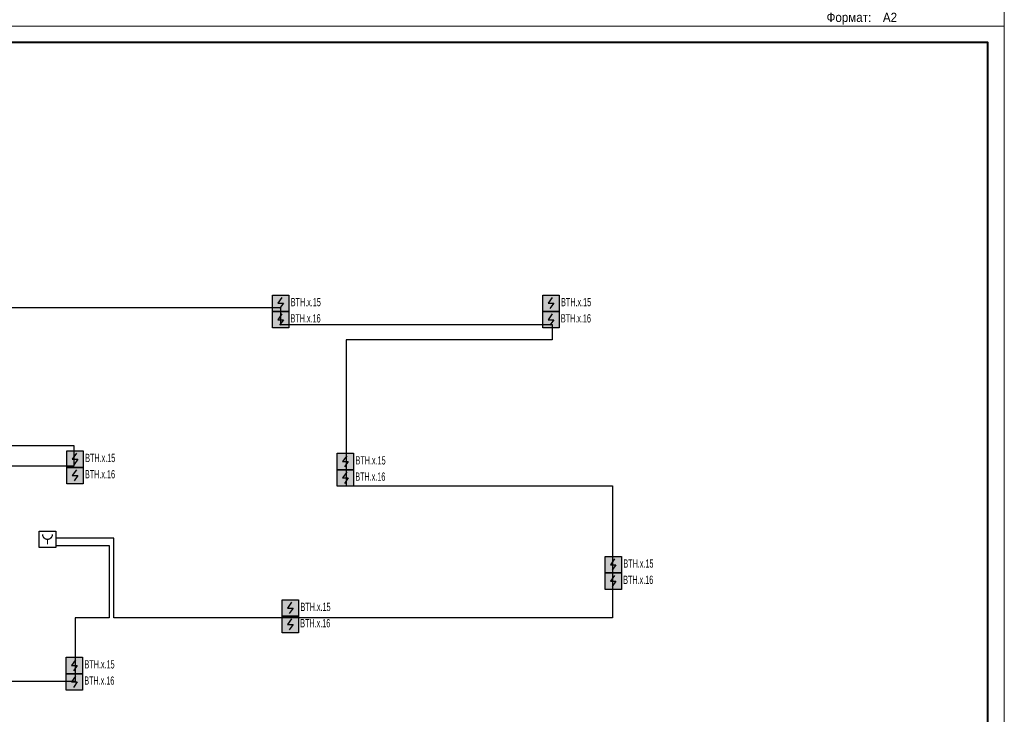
# Model space of a CAD drawing. Header units: millimetres. Extents: x -195178 to 1761886, y 140622 to 301105.
# Tile 102 of 131: x 1048707 to 1078609, y 203401 to 224498. Entities that reach past the tile are written whole.
import ezdxf
from ezdxf.enums import TextEntityAlignment as Align

# ---------------------------------------------------------------- set-up
doc = ezdxf.new("R2010")
doc.units = ezdxf.units.MM
doc.set_wipeout_variables(frame=1)
doc.linetypes.add('CONTINOUS', pattern=[0])
for name, color, linetype, lineweight in [('RC-Извещатели_пожарные', 1, 'Continuous', 30), ('Рамка', 7, 'Continuous', 18), ('СС-011-ПОЖ-СИГНАЛИЗАЦИЯ', 1, 'Continuous', 30)]:
    doc.layers.add(name, color=color, linetype=linetype, lineweight=lineweight)
doc.layers.add('ПС', color=1, linetype='Continuous')
doc.layers.add('формат', color=250, linetype='Continuous')
doc.styles.add('1111', font='ARIALN.TTF')
doc.styles.add('Arial', font='arial.ttf', dxfattribs={"width": 0.9, "height": 699.9999999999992})
doc.styles.get("Standard").update_dxf_attribs({"font": 'isocpeur.ttf', "width": 0.9})

# ---------------------------------------------------------------- blocks, each defined once
blk = doc.blocks.new('*U29')
at = {"color": 0, "lineweight": 0}
blk.add_lwpolyline([(-594, 4.393872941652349e-15), (6.661338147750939e-14, 6.661338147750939e-14), (3.331937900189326e-14, 420.0000000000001), (-594.0000000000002, 420.0000000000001)], close=True, dxfattribs=at)
at = {"lineweight": 40}
blk.add_lwpolyline([(-574, 5.000000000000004), (-4.999999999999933, 5.000000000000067), (-4.999999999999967, 415.0000000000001), (-574.0000000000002, 415.0000000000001)], close=True, dxfattribs=at)
at = {"style": 'Arial', "width": 0.9}
blk.add_text('Формат:', height=2.8, dxfattribs=at).set_placement((-53.97311837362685, 1.250000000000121))
at = {"style": 'Arial', "width": 0.9, "flags": 8}
blk.add_attdef('FORMAT', (-36.87188609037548, 1.257088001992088), '', height=2.8, dxfattribs=at)
blk = doc.blocks.new('*U77')
at = {"lineweight": 35, "true_color": 0xffffff}
h = blk.add_hatch(color=7, dxfattribs=at)
h.dxf.hatch_style = 1
h.paths.add_polyline_path([(0, 499.6000799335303), (5.684341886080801e-14, 0), (499.6000799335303, 5.684341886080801e-14), (499.6000799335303, 499.6000799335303)])
at = {"color": 1, "linetype": 'ByBlock', "lineweight": -2}
for p, q in [((289.4956526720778, 426.3031020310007), (166.9014507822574, 249.8000399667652)), ((166.9014507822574, 249.8000399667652), (332.6986291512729, 249.8000399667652)), ((332.6986291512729, 249.8000399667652), (219.2586069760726, 86.26576339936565))]:
    blk.add_line(p, q, dxfattribs=at)
at = {"color": 1, "linetype": 'ByBlock', "lineweight": -2, "ltscale": 0.1}
blk.add_lwpolyline([(0, 499.6000799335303), (499.6000799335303, 499.6000799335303), (499.6000799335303, 0), (0, 0)], close=True, dxfattribs=at)
at = {"color": 0, "linetype": 'ByBlock', "lineweight": -2, "style": '1111', "flags": 1}
for tag, p in [('NAME_DEVICE', (-64.06548731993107, -421.1759352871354)), ('NUM_POM', (-81.61082139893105, -846.9545255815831))]:
    blk.add_attdef(tag, p, '', height=125, dxfattribs=at)
at = {"color": 0, "linetype": 'ByBlock', "lineweight": -2, "style": '1111'}
blk.add_attdef('INDEX', (-63.2562855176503, -234.689656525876), '', height=125, dxfattribs=at)
at = {"color": 0, "linetype": 'ByBlock', "lineweight": -2, "style": '1111', "width": 0.7}
blk.add_attdef('NUM_DEVICE', (-64.06548731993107, -629.5092686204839), '', height=125, dxfattribs=at)
blk = doc.blocks.new('RC-UGO-IRA-01')
blk.add_wipeout([(2.4999999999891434, 2.499999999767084), (2.4999999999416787, -2.5000000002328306), (-2.500000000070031, -2.4999999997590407), (-2.5000000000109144, 2.500000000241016)]).dxf.layer = 'RC-Извещатели_пожарные'
blk.add_wipeout([(-2.5000000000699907, -2.4999999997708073), (-2.5000000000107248, 2.5000000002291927), (2.4999999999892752, 2.500000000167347), (2.4999999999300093, -2.499999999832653)]).dxf.layer = 'RC-Извещатели_пожарные'
at = {"layer": 'RC-Извещатели_пожарные', "ltscale": 30}
blk.add_lwpolyline([(2.5, 2.499999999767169), (2.499999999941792, -2.500000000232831), (-2.500000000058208, -2.499999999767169), (-2.5, 2.500000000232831)], close=True, dxfattribs=at)
at = {"layer": 'RC-Извещатели_пожарные', "ltscale": 30, "const_width": 0.375}
blk.add_lwpolyline([(-1.5, 1.500000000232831, 0.9999999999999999), (1.5, 1.499999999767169, 0.9999999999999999)], format="xyb", dxfattribs=at)
blk.add_lwpolyline([(0, 2.328306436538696e-10), (0, -1.499999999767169)], dxfattribs=at)
at = {"layer": 'RC-Извещатели_пожарные'}
blk.add_attdef('PSTN', text='', height=1.5, dxfattribs=at).set_placement((2.5, 2.499999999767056), align=Align.BOTTOM_CENTER)

msp = doc.modelspace()

# ---------------------------------------------------------------- linework, layer by layer
at = {"layer": 'Рамка'}
msp.add_lwpolyline([(1021209.022124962, 182804.784122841), (1078109.022124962, 182804.784122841), (1078109.022124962, 223804.784122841), (1021209.022124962, 223804.784122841)], close=True, dxfattribs=at)
at = {"layer": 'СС-011-ПОЖ-СИГНАЛИЗАЦИЯ', "lineweight": 30, "ltscale": 100}
for points in [[(1046785.042324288, 215753.7151474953), (1056629.202119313, 215753.7151474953), (1056629.202119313, 215241.4662973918), (1064873.283901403, 215241.4662973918), (1064873.283901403, 214773.6562377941), (1058618.350678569, 214773.6562377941), (1058618.350678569, 210339.7755633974), (1066714.480353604, 210339.7755633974), (1066714.480353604, 206333.9435553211), (1051570.032536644, 206333.9435553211), (1051570.032536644, 208751.5917109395), (1049546.379277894, 208751.5917109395), (1049546.379277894, 208525.3041566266), (1051428.875705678, 208525.3041566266), (1051428.875705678, 206333.9435553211), (1050391.024808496, 206333.9435553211), (1050391.024808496, 204395.5562904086), (1043237.880879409, 204395.5562904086)], [(1036050.874431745, 210945.8607389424), (1050362.258746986, 210945.8607389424), (1050362.258746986, 211556.1239204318), (1044502.667581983, 211556.1239204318)]]:
    msp.add_lwpolyline(points, dxfattribs=at)

# ---------------------------------------------------------------- block references
at = {"layer": 'ПС', "color": 7, "linetype": 'CONTINOUS', "lineweight": 30, "ltscale": 100}
ref = msp.add_blockref('*U77', (1056381.689139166, 215635.3846083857), dxfattribs=dict(at, xscale=1.000736, yscale=1.000736, zscale=1.000736))
ref.add_attrib('NUM_DEVICE', 'BTH.x.15', dxfattribs={"layer": '0', "color": 0, "linetype": 'ByBlock', "lineweight": -2, "ltscale": 100, "height": 250.184, "style": '1111', "width": 0.7}).set_placement((1057396.322231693, 215795.8338251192), align=Align.CENTER)
ref = msp.add_blockref('*U77', (1064590.760675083, 215635.3846083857), dxfattribs=dict(at, xscale=1.000736, yscale=1.000736, zscale=1.000736))
ref.add_attrib('NUM_DEVICE', 'BTH.x.15', dxfattribs={"layer": '0', "color": 0, "linetype": 'ByBlock', "lineweight": -2, "ltscale": 100, "height": 250.184, "style": '1111', "width": 0.7}).set_placement((1065605.39376761, 215795.8338251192), align=Align.CENTER)
ref = msp.add_blockref('*U77', (1056381.689139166, 215135.4168227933), dxfattribs=dict(at, xscale=1.000736, yscale=1.000736, zscale=1.000736))
ref.add_attrib('NUM_DEVICE', 'BTH.x.16', dxfattribs={"layer": '0', "color": 0, "linetype": 'ByBlock', "lineweight": -2, "ltscale": 100, "height": 250.184, "style": '1111', "width": 0.7}).set_placement((1057389.383879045, 215301.8272274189), align=Align.CENTER)
ref = msp.add_blockref('*U77', (1064590.760675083, 215135.4168227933), dxfattribs=dict(at, xscale=1.000736, yscale=1.000736, zscale=1.000736))
ref.add_attrib('NUM_DEVICE', 'BTH.x.16', dxfattribs={"layer": '0', "color": 0, "linetype": 'ByBlock', "lineweight": -2, "ltscale": 100, "height": 250.184, "style": '1111', "width": 0.7}).set_placement((1065598.455414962, 215301.8272274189), align=Align.CENTER)
ref = msp.add_blockref('*U77', (1050138.624877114, 210901.802344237), dxfattribs=dict(at, xscale=1.000736, yscale=1.000736, zscale=1.000736))
ref.add_attrib('NUM_DEVICE', 'BTH.x.15', dxfattribs={"layer": '0', "color": 0, "linetype": 'ByBlock', "lineweight": -2, "ltscale": 100, "height": 250.184, "style": '1111', "width": 0.7}).set_placement((1051153.257969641, 211062.2515609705), align=Align.CENTER)
ref = msp.add_blockref('*U77', (1058348.48889161, 210828.8454980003), dxfattribs=dict(at, xscale=1.000736, yscale=1.000736, zscale=1.000736))
ref.add_attrib('NUM_DEVICE', 'BTH.x.15', dxfattribs={"layer": '0', "color": 0, "linetype": 'ByBlock', "lineweight": -2, "ltscale": 100, "height": 250.184, "style": '1111', "width": 0.7}).set_placement((1059363.121984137, 210989.2947147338), align=Align.CENTER)
ref = msp.add_blockref('*U77', (1050138.624877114, 210401.8345586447), dxfattribs=dict(at, xscale=1.000736, yscale=1.000736, zscale=1.000736))
ref.add_attrib('NUM_DEVICE', 'BTH.x.16', dxfattribs={"layer": '0', "color": 0, "linetype": 'ByBlock', "lineweight": -2, "ltscale": 100, "height": 250.184, "style": '1111', "width": 0.7}).set_placement((1051146.319616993, 210568.2449632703), align=Align.CENTER)
ref = msp.add_blockref('*U77', (1058348.48889161, 210328.877712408), dxfattribs=dict(at, xscale=1.000736, yscale=1.000736, zscale=1.000736))
ref.add_attrib('NUM_DEVICE', 'BTH.x.16', dxfattribs={"layer": '0', "color": 0, "linetype": 'ByBlock', "lineweight": -2, "ltscale": 100, "height": 250.184, "style": '1111', "width": 0.7}).set_placement((1059356.183631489, 210495.2881170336), align=Align.CENTER)
ref = msp.add_blockref('*U77', (1066482.930806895, 207695.2249835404), dxfattribs=dict(at, xscale=1.000736, yscale=1.000736, zscale=1.000736))
ref.add_attrib('NUM_DEVICE', 'BTH.x.15', dxfattribs={"layer": '0', "color": 0, "linetype": 'ByBlock', "lineweight": -2, "ltscale": 100, "height": 250.184, "style": '1111', "width": 0.7}).set_placement((1067497.563899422, 207855.6742002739), align=Align.CENTER)
ref = msp.add_blockref('*U77', (1066482.930806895, 207195.2571979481), dxfattribs=dict(at, xscale=1.000736, yscale=1.000736, zscale=1.000736))
ref.add_attrib('NUM_DEVICE', 'BTH.x.16', dxfattribs={"layer": '0', "color": 0, "linetype": 'ByBlock', "lineweight": -2, "ltscale": 100, "height": 250.184, "style": '1111', "width": 0.7}).set_placement((1067490.625546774, 207361.6676025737), align=Align.CENTER)
ref = msp.add_blockref('*U77', (1056676.072158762, 206377.0641078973), dxfattribs=dict(at, xscale=1.000736, yscale=1.000736, zscale=1.000736))
ref.add_attrib('NUM_DEVICE', 'BTH.x.15', dxfattribs={"layer": '0', "color": 0, "linetype": 'ByBlock', "lineweight": -2, "ltscale": 100, "height": 250.184, "style": '1111', "width": 0.7}).set_placement((1057690.705251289, 206537.5133246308), align=Align.CENTER)
ref = msp.add_blockref('*U77', (1056676.072158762, 205877.0963223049), dxfattribs=dict(at, xscale=1.000736, yscale=1.000736, zscale=1.000736))
ref.add_attrib('NUM_DEVICE', 'BTH.x.16', dxfattribs={"layer": '0', "color": 0, "linetype": 'ByBlock', "lineweight": -2, "ltscale": 100, "height": 250.184, "style": '1111', "width": 0.7}).set_placement((1057683.76689864, 206043.5067269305), align=Align.CENTER)
ref = msp.add_blockref('*U77', (1050117.460233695, 204634.1498450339), dxfattribs=dict(at, xscale=1.000736, yscale=1.000736, zscale=1.000736))
ref.add_attrib('NUM_DEVICE', 'BTH.x.15', dxfattribs={"layer": '0', "color": 0, "linetype": 'ByBlock', "lineweight": -2, "ltscale": 100, "height": 250.184, "style": '1111', "width": 0.7}).set_placement((1051132.093326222, 204794.5990617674), align=Align.CENTER)
ref = msp.add_blockref('*U77', (1050117.460233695, 204134.1820594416), dxfattribs=dict(at, xscale=1.000736, yscale=1.000736, zscale=1.000736))
ref.add_attrib('NUM_DEVICE', 'BTH.x.16', dxfattribs={"layer": '0', "color": 0, "linetype": 'ByBlock', "lineweight": -2, "ltscale": 100, "height": 250.184, "style": '1111', "width": 0.7}).set_placement((1051125.154973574, 204300.5924640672), align=Align.CENTER)
at = {"layer": 'формат', "xscale": 100, "yscale": 100, "zscale": 100}
msp.add_blockref('*U29', (1078609.022124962, 224304.784122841), dxfattribs=at).add_auto_attribs({'FORMAT': 'А2'})
msp.add_blockref('*U29', (1078609.022124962, 182304.784122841), dxfattribs=at)

# ---------------------------------------------------------------- next in the draw order: block references
at = {"layer": 'RC-Извещатели_пожарные', "xscale": 99.99999999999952, "yscale": 99.99999999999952, "zscale": 99.99999999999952, "rotation": 359.9525678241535}
msp.add_blockref('RC-UGO-IRA-01', (1049551.637089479, 208715.6413500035), dxfattribs=at)

doc.saveas('drawing.dxf')
